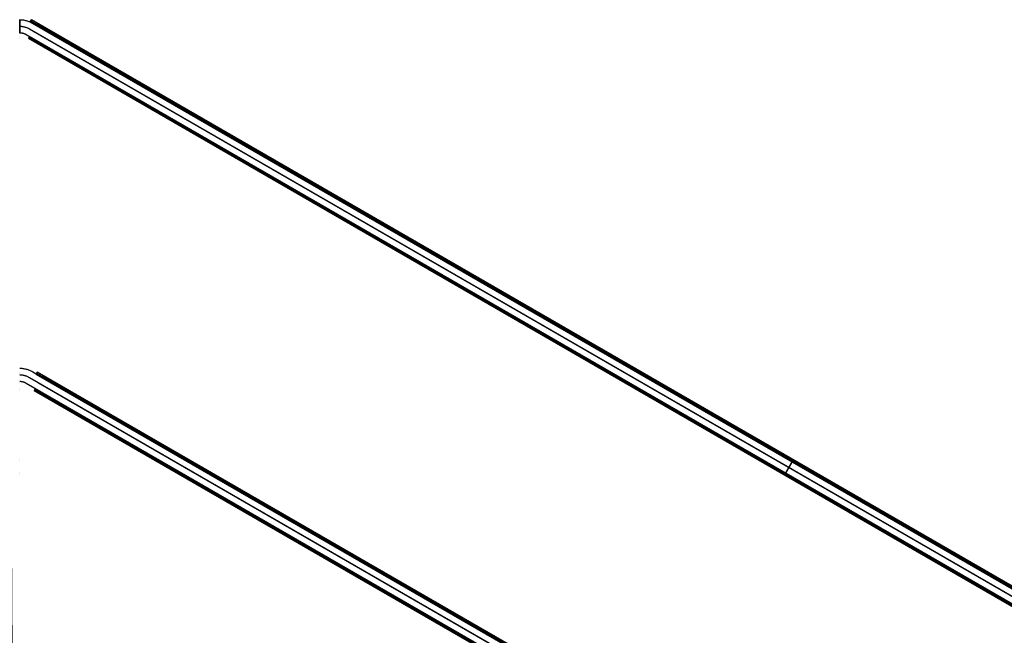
# Model space of a CAD drawing. Header units: millimetres. Extents: x -356 to 356, y -410 to 410.
# Tile 125 of 126: x 0 to 227, y 268 to 410. Entities that reach past the tile are written whole.
import ezdxf

# ---------------------------------------------------------------- set-up
doc = ezdxf.new("R2010")
doc.units = ezdxf.units.MM
doc.header["$MEASUREMENT"] = 0
doc.layers.add('1', color=7, linetype='Continuous')

msp = doc.modelspace()

# ---------------------------------------------------------------- linework, layer by layer
at = {"layer": '1', "color": 252}
for points in [[(-0.1, 409.57), (0.1, 409.57), (0.3, 409.56), (0.51, 409.55), (0.71, 409.53), (0.91, 409.5), (1.11, 409.46), (1.31, 409.42), (1.5, 409.38), (1.7, 409.32), (1.89, 409.26), (2.08, 409.19), (2.27, 409.12), (2.46, 409.04), (2.64, 408.95), (2.82, 408.86), (3, 408.76)], [(-0.08, 408.07), (0.08, 408.07), (0.23, 408.06), (0.38, 408.05), (0.53, 408.04), (0.68, 408.02), (0.83, 407.99), (0.98, 407.96), (1.13, 407.92), (1.27, 407.88), (1.42, 407.84), (1.56, 407.79), (1.7, 407.73), (1.84, 407.67), (1.98, 407.61), (2.12, 407.54), (2.25, 407.46)], [(-0.08, 408.07), (0.08, 408.07), (0.23, 408.06), (0.38, 408.05), (0.53, 408.04), (0.68, 408.02), (0.83, 407.99), (0.98, 407.96), (1.13, 407.92), (1.27, 407.88), (1.42, 407.84), (1.56, 407.79), (1.7, 407.73), (1.84, 407.67), (1.98, 407.61), (2.12, 407.54), (2.25, 407.46)], [(2.69, 409.52), (2.44, 409.09)], [(2.69, 409.52), (2.44, 409.09)], [(2.44, 409.09), (2.69, 409.52)], [(2.44, 409.09), (352.32, 207.09)], [(352.32, 207.09), (2.44, 409.09)], [(2.57, 409.3), (352.44, 207.3)], [(352.57, 207.52), (2.69, 409.52)], [(352.57, 207.52), (2.69, 409.52)], [(3, 408.76), (352.5, 206.98)], [(3.34, 409.14), (3.09, 408.71)], [(3.99, 408.77), (3.74, 408.34)], [(3.74, 408.34), (351.02, 207.84)], [(3.99, 408.77), (351.27, 208.27)], [(-0.05, 406.57), (0.05, 406.57), (0.15, 406.56), (0.25, 406.56), (0.35, 406.55), (0.45, 406.53), (0.55, 406.52), (0.65, 406.5), (0.75, 406.47), (0.85, 406.45), (0.95, 406.41), (1.04, 406.38), (1.14, 406.34), (1.23, 406.3), (1.32, 406.26), (1.41, 406.22), (1.5, 406.17)], [(1.5, 406.17), (351, 204.38)], [(2.24, 405.74), (1.99, 405.3)], [(2.24, 405.74), (1.99, 405.3)], [(2.24, 405.74), (349.52, 205.24)], [(349.52, 205.24), (2.24, 405.74)], [(2.24, 405.74), (349.52, 205.24)], [(2.25, 407.46), (351.75, 205.68)], [(2.25, 407.46), (351.75, 205.68)], [(2.99, 407.04), (350.27, 206.54)], [(2.99, 407.04), (350.27, 206.54)], [(349.27, 204.8), (1.99, 405.3)], [(349.27, 204.8), (1.99, 405.3)], [(1.99, 405.3), (349.27, 204.8)], [(2.12, 405.52), (349.39, 205.02)], [(3, 328.51), (2.83, 328.61), (2.65, 328.7), (2.48, 328.78), (2.3, 328.86), (2.11, 328.93), (1.93, 329), (1.74, 329.06), (1.55, 329.11), (1.36, 329.16), (1.17, 329.2), (0.98, 329.24), (0.78, 329.26), (0.59, 329.29), (0.39, 329.3), (0.2, 329.31), (0, 329.32)], [(2.25, 327.21), (2.12, 327.28), (1.99, 327.35), (1.86, 327.42), (1.72, 327.47), (1.59, 327.53), (1.45, 327.58), (1.31, 327.62), (1.16, 327.66), (1.02, 327.7), (0.88, 327.73), (0.73, 327.76), (0.59, 327.78), (0.44, 327.79), (0.29, 327.81), (0.15, 327.81), (0, 327.82)], [(2.25, 327.21), (2.12, 327.28), (1.99, 327.35), (1.86, 327.42), (1.72, 327.47), (1.59, 327.53), (1.45, 327.58), (1.31, 327.62), (1.16, 327.66), (1.02, 327.7), (0.88, 327.73), (0.73, 327.76), (0.59, 327.78), (0.44, 327.79), (0.29, 327.81), (0.15, 327.81), (0, 327.82)], [(1.5, 325.91), (1.41, 325.96), (1.33, 326.01), (1.24, 326.05), (1.15, 326.09), (1.06, 326.12), (0.96, 326.16), (0.87, 326.19), (0.78, 326.21), (0.68, 326.24), (0.59, 326.26), (0.49, 326.28), (0.39, 326.29), (0.29, 326.3), (0.2, 326.31), (0.1, 326.31), (0, 326.32)], [(282.25, 165.56), (2.25, 327.21)], [(282.25, 165.56), (2.25, 327.21)], [(283, 166.85), (3, 328.51)], [(4.03, 328.5), (3.78, 328.06)], [(4.03, 328.5), (3.78, 328.06)], [(3.78, 328.06), (4.03, 328.5)], [(3.78, 328.06), (283.51, 166.56)], [(283.51, 166.56), (3.78, 328.06)], [(3.9, 328.28), (283.63, 166.78)], [(283.76, 167), (4.03, 328.5)], [(283.76, 167), (4.03, 328.5)], [(4.68, 328.12), (4.43, 327.69)], [(5.33, 327.75), (5.08, 327.31)], [(5.08, 327.31), (282.21, 167.31)], [(5.33, 327.75), (282.46, 167.75)], [(281.5, 164.26), (1.5, 325.91)], [(3.58, 324.71), (3.33, 324.28)], [(3.58, 324.71), (3.33, 324.28)], [(280.46, 164.28), (3.33, 324.28)], [(3.33, 324.28), (280.46, 164.28)], [(3.33, 324.28), (280.46, 164.28)], [(3.45, 324.5), (280.58, 164.5)], [(3.58, 324.71), (280.71, 164.71)], [(3.58, 324.71), (280.71, 164.71)], [(3.58, 324.71), (280.71, 164.71)], [(4.33, 326.01), (281.46, 166.01)], [(4.33, 326.01), (281.46, 166.01)], [(177.38, 308.09), (177.63, 308.52)], [(175.88, 305.49), (175.63, 305.05)]]:
    msp.add_lwpolyline(points, dxfattribs=at)
at = {"layer": '1', "color": 252, "extrusion": (1, 0, 0)}
for points in [[(409.57, -381.6), (409.57, -381.65), (409.56, -381.7), (409.56, -381.76), (409.55, -381.81), (409.55, -381.86), (409.54, -381.91), (409.52, -381.96), (409.51, -382.01), (409.5, -382.06), (409.48, -382.11), (409.46, -382.16), (409.44, -382.21), (409.42, -382.25), (409.39, -382.3), (409.37, -382.35), (409.34, -382.39), (409.31, -382.43), (409.28, -382.48), (409.25, -382.52), (409.22, -382.56), (409.19, -382.6), (409.15, -382.64), (409.11, -382.67), (409.08, -382.71), (409.04, -382.74), (409, -382.78), (408.96, -382.81), (408.91, -382.84), (408.87, -382.87), (408.83, -382.89), (408.78, -382.92), (408.73, -382.94), (408.69, -382.97), (408.64, -382.99), (408.59, -383.01), (408.54, -383.02), (408.49, -383.04), (408.44, -383.05), (408.39, -383.06), (408.34, -383.08), (408.29, -383.08), (408.24, -383.09), (408.18, -383.1), (408.13, -383.1), (408.08, -383.1), (408.03, -383.1), (407.98, -383.1), (407.92, -383.09), (407.87, -383.09), (407.82, -383.08), (407.77, -383.07), (407.72, -383.06), (407.67, -383.05), (407.62, -383.03), (407.57, -383.01), (407.52, -383), (407.47, -382.98), (407.43, -382.96), (407.38, -382.93), (407.33, -382.91), (407.29, -382.88), (407.24, -382.85), (407.2, -382.82), (407.16, -382.79), (407.12, -382.76), (407.08, -382.73), (407.04, -382.69), (407, -382.66), (406.97, -382.62), (406.93, -382.58), (406.9, -382.54), (406.87, -382.5), (406.84, -382.46), (406.81, -382.41), (406.78, -382.37), (406.75, -382.32), (406.73, -382.28), (406.71, -382.23), (406.69, -382.18), (406.67, -382.13), (406.65, -382.09), (406.63, -382.04), (406.62, -381.99), (406.61, -381.94), (406.6, -381.88), (406.59, -381.83), (406.58, -381.78), (406.57, -381.73), (406.57, -381.68), (406.57, -381.63), (406.57, -381.57), (406.57, -381.52), (406.57, -381.47), (406.58, -381.42), (406.59, -381.37), (406.6, -381.32), (406.61, -381.26), (406.62, -381.21), (406.63, -381.16), (406.65, -381.11), (406.67, -381.07), (406.69, -381.02), (406.71, -380.97), (406.73, -380.92), (406.75, -380.88), (406.78, -380.83), (406.81, -380.79), (406.84, -380.74), (406.87, -380.7), (406.9, -380.66), (406.93, -380.62), (406.97, -380.58), (407, -380.54), (407.04, -380.51), (407.08, -380.47), (407.12, -380.44), (407.16, -380.41), (407.2, -380.38), (407.24, -380.35), (407.29, -380.32), (407.33, -380.29), (407.38, -380.27), (407.43, -380.24), (407.47, -380.22), (407.52, -380.2), (407.57, -380.19), (407.62, -380.17), (407.67, -380.15), (407.72, -380.14), (407.77, -380.13), (407.82, -380.12), (407.87, -380.11), (407.92, -380.11), (407.98, -380.1), (408.03, -380.1), (408.08, -380.1), (408.13, -380.1), (408.18, -380.1), (408.24, -380.11), (408.29, -380.12), (408.34, -380.12), (408.39, -380.14), (408.44, -380.15), (408.49, -380.16), (408.54, -380.18), (408.59, -380.19), (408.64, -380.21), (408.69, -380.23), (408.73, -380.26), (408.78, -380.28), (408.83, -380.31), (408.87, -380.33), (408.91, -380.36), (408.96, -380.39), (409, -380.42), (409.04, -380.46), (409.08, -380.49), (409.11, -380.53), (409.15, -380.56), (409.19, -380.6), (409.22, -380.64), (409.25, -380.68), (409.28, -380.72), (409.31, -380.77), (409.34, -380.81), (409.37, -380.85), (409.39, -380.9), (409.42, -380.95), (409.44, -380.99), (409.46, -381.04), (409.48, -381.09), (409.5, -381.14), (409.51, -381.19), (409.52, -381.24), (409.54, -381.29), (409.55, -381.34), (409.55, -381.39), (409.56, -381.44), (409.56, -381.5), (409.57, -381.55), (409.57, -381.6)], [(409.09, -383.1), (409.09, -455.1)], [(409.3, -455.1), (409.3, -383.1)], [(409.52, -455.1), (409.52, -383.1)], [(405.74, -381.6), (405.74, -386.6)], [(407.04, -379.6), (407.04, -380.1)], [(405.3, -386.6), (405.3, -381.6)], [(328.06, -407.1), (328.06, -479.1)], [(328.28, -479.1), (328.28, -407.1)], [(328.5, -479.1), (328.5, -407.1)], [(324.28, -410.6), (324.28, -405.6)], [(324.71, -405.6), (324.71, -410.6)], [(326.01, -403.6), (326.01, -404.1)], [(308.52, -455.1), (308.52, -381.6)], [(308.09, -455.1), (308.09, -381.6)], [(305.05, -386.6), (305.05, -381.6)], [(305.49, -386.6), (305.49, -381.6)]]:
    msp.add_lwpolyline(points, dxfattribs=at)
at = {"layer": '1', "color": 252, "extrusion": (0.866025, -0.5, 0)}
for points in [[(355.5, -381.6), (355.5, -381.55), (355.5, -381.5), (355.49, -381.44), (355.49, -381.39), (355.48, -381.34), (355.47, -381.29), (355.46, -381.24), (355.44, -381.19), (355.43, -381.14), (355.41, -381.09), (355.39, -381.04), (355.37, -381), (355.35, -380.95), (355.33, -380.9), (355.3, -380.86), (355.28, -380.81), (355.25, -380.77), (355.22, -380.73), (355.19, -380.69), (355.16, -380.64), (355.12, -380.61), (355.09, -380.57), (355.05, -380.53), (355.01, -380.49), (354.98, -380.46), (354.94, -380.43), (354.89, -380.4), (354.85, -380.37), (354.81, -380.34), (354.76, -380.31), (354.72, -380.28), (354.67, -380.26), (354.63, -380.24), (354.58, -380.22), (354.53, -380.2), (354.48, -380.18), (354.43, -380.16), (354.38, -380.15), (354.33, -380.14), (354.28, -380.13), (354.23, -380.12), (354.18, -380.11), (354.13, -380.11), (354.08, -380.1), (354.03, -380.1), (353.97, -380.1), (353.92, -380.1), (353.87, -380.11), (353.82, -380.11), (353.77, -380.12), (353.72, -380.13), (353.67, -380.14), (353.62, -380.15), (353.57, -380.16), (353.52, -380.18), (353.47, -380.2), (353.42, -380.22), (353.37, -380.24), (353.33, -380.26), (353.28, -380.28), (353.24, -380.31), (353.19, -380.34), (353.15, -380.37), (353.11, -380.4), (353.06, -380.43), (353.02, -380.46), (352.99, -380.49), (352.95, -380.53), (352.91, -380.57), (352.88, -380.61), (352.84, -380.64), (352.81, -380.69), (352.78, -380.73), (352.75, -380.77), (352.72, -380.81), (352.7, -380.86), (352.67, -380.9), (352.65, -380.95), (352.63, -381), (352.61, -381.04), (352.59, -381.09), (352.57, -381.14), (352.56, -381.19), (352.54, -381.24), (352.53, -381.29), (352.52, -381.34), (352.51, -381.39), (352.51, -381.44), (352.5, -381.5), (352.5, -381.55), (352.5, -381.6)], [(352.5, -381.6), (352.5, -381.65), (352.5, -381.7), (352.51, -381.76), (352.51, -381.81), (352.52, -381.86), (352.53, -381.91), (352.54, -381.96), (352.56, -382.01), (352.57, -382.06), (352.59, -382.11), (352.61, -382.16), (352.63, -382.2), (352.65, -382.25), (352.67, -382.3), (352.7, -382.34), (352.72, -382.39), (352.75, -382.43), (352.78, -382.47), (352.81, -382.51), (352.84, -382.56), (352.88, -382.59), (352.91, -382.63), (352.95, -382.67), (352.99, -382.71), (353.02, -382.74), (353.06, -382.77), (353.11, -382.8), (353.15, -382.83), (353.19, -382.86), (353.24, -382.89), (353.28, -382.92), (353.33, -382.94), (353.37, -382.96), (353.42, -382.98), (353.47, -383), (353.52, -383.02), (353.57, -383.04), (353.62, -383.05), (353.67, -383.06), (353.72, -383.07), (353.77, -383.08), (353.82, -383.09), (353.87, -383.09), (353.92, -383.1), (353.97, -383.1), (354.03, -383.1), (354.08, -383.1), (354.13, -383.09), (354.18, -383.09), (354.23, -383.08), (354.28, -383.07), (354.33, -383.06), (354.38, -383.05), (354.43, -383.04), (354.48, -383.02), (354.53, -383), (354.58, -382.98), (354.63, -382.96), (354.67, -382.94), (354.72, -382.92), (354.76, -382.89), (354.81, -382.86), (354.85, -382.83), (354.89, -382.8), (354.94, -382.77), (354.98, -382.74), (355.01, -382.71), (355.05, -382.67), (355.09, -382.63), (355.12, -382.59), (355.16, -382.56), (355.19, -382.51), (355.22, -382.47), (355.25, -382.43), (355.28, -382.39), (355.3, -382.34), (355.33, -382.3), (355.35, -382.25), (355.37, -382.2), (355.39, -382.16), (355.41, -382.11), (355.43, -382.06), (355.44, -382.01), (355.46, -381.96), (355.47, -381.91), (355.48, -381.86), (355.49, -381.81), (355.49, -381.76), (355.5, -381.7), (355.5, -381.65), (355.5, -381.6)], [(352, -381.6), (352, -381.56), (352, -381.51), (352, -381.47), (352.01, -381.42), (352.01, -381.37), (352.02, -381.33), (352.03, -381.28), (352.03, -381.24), (352.04, -381.19), (352.05, -381.14), (352.06, -381.1), (352.08, -381.05), (352.09, -381), (352.11, -380.96), (352.12, -380.91), (352.14, -380.86), (352.16, -380.82), (352.18, -380.77), (352.2, -380.73), (352.22, -380.68), (352.25, -380.64), (352.27, -380.59), (352.3, -380.55), (352.33, -380.51), (352.35, -380.46), (352.38, -380.42), (352.42, -380.38), (352.45, -380.34), (352.48, -380.3), (352.51, -380.26), (352.55, -380.22), (352.59, -380.19), (352.62, -380.15), (352.66, -380.11), (352.7, -380.08), (352.74, -380.05), (352.78, -380.02), (352.82, -379.98), (352.86, -379.95), (352.91, -379.93), (352.95, -379.9), (352.99, -379.87), (353.04, -379.85), (353.08, -379.82), (353.13, -379.8), (353.17, -379.78), (353.22, -379.76), (353.26, -379.74), (353.31, -379.72), (353.36, -379.71), (353.4, -379.69), (353.45, -379.68), (353.5, -379.66), (353.54, -379.65), (353.59, -379.64), (353.64, -379.63), (353.68, -379.63), (353.73, -379.62), (353.77, -379.61), (353.82, -379.61), (353.87, -379.6), (353.91, -379.6), (353.96, -379.6), (354, -379.6), (354.04, -379.6), (354.09, -379.6), (354.13, -379.6), (354.18, -379.61), (354.23, -379.61), (354.27, -379.62), (354.32, -379.63), (354.36, -379.63), (354.41, -379.64), (354.46, -379.65), (354.5, -379.66), (354.55, -379.68), (354.6, -379.69), (354.64, -379.71), (354.69, -379.72), (354.74, -379.74), (354.78, -379.76), (354.83, -379.78), (354.87, -379.8), (354.92, -379.82), (354.96, -379.85), (355.01, -379.87), (355.05, -379.9), (355.09, -379.93), (355.14, -379.95), (355.18, -379.98), (355.22, -380.02), (355.26, -380.05), (355.3, -380.08), (355.34, -380.11), (355.38, -380.15), (355.41, -380.19), (355.45, -380.22), (355.49, -380.26), (355.52, -380.3), (355.55, -380.34), (355.58, -380.38), (355.62, -380.42), (355.65, -380.46), (355.67, -380.51), (355.7, -380.55), (355.73, -380.59), (355.75, -380.64), (355.78, -380.68), (355.8, -380.73), (355.82, -380.77), (355.84, -380.82), (355.86, -380.86), (355.88, -380.91), (355.89, -380.96), (355.91, -381), (355.92, -381.05), (355.94, -381.1), (355.95, -381.14), (355.96, -381.19), (355.97, -381.24), (355.97, -381.28), (355.98, -381.33), (355.99, -381.37), (355.99, -381.42), (356, -381.47), (356, -381.51), (356, -381.56), (356, -381.6)], [(355.5, -381.6), (355.5, -381.57), (355.5, -381.53), (355.5, -381.5), (355.49, -381.47), (355.49, -381.43), (355.49, -381.4), (355.48, -381.36), (355.47, -381.33), (355.47, -381.29), (355.46, -381.26), (355.45, -381.22), (355.44, -381.19), (355.43, -381.15), (355.42, -381.12), (355.41, -381.08), (355.39, -381.05), (355.38, -381.01), (355.37, -380.98), (355.35, -380.94), (355.33, -380.91), (355.31, -380.88), (355.3, -380.84), (355.28, -380.81), (355.26, -380.78), (355.23, -380.75), (355.21, -380.72), (355.19, -380.68), (355.16, -380.65), (355.14, -380.62), (355.11, -380.6), (355.09, -380.57), (355.06, -380.54), (355.03, -380.51), (355, -380.49), (354.98, -380.46), (354.95, -380.44), (354.92, -380.41), (354.88, -380.39), (354.85, -380.37), (354.82, -380.34), (354.79, -380.32), (354.76, -380.3), (354.72, -380.29), (354.69, -380.27), (354.66, -380.25), (354.62, -380.23), (354.59, -380.22), (354.55, -380.21), (354.52, -380.19), (354.48, -380.18), (354.45, -380.17), (354.41, -380.16), (354.38, -380.15), (354.34, -380.14), (354.31, -380.13), (354.27, -380.13), (354.24, -380.12), (354.2, -380.11), (354.17, -380.11), (354.13, -380.11), (354.1, -380.1), (354.07, -380.1), (354.03, -380.1), (354, -380.1), (353.97, -380.1), (353.93, -380.1), (353.9, -380.1), (353.87, -380.11), (353.83, -380.11), (353.8, -380.11), (353.76, -380.12), (353.73, -380.13), (353.69, -380.13), (353.66, -380.14), (353.62, -380.15), (353.59, -380.16), (353.55, -380.17), (353.52, -380.18), (353.48, -380.19), (353.45, -380.21), (353.41, -380.22), (353.38, -380.23), (353.34, -380.25), (353.31, -380.27), (353.28, -380.29), (353.24, -380.3), (353.21, -380.32), (353.18, -380.34), (353.15, -380.37), (353.12, -380.39), (353.08, -380.41), (353.05, -380.44), (353.02, -380.46), (353, -380.49), (352.97, -380.51), (352.94, -380.54), (352.91, -380.57), (352.89, -380.6), (352.86, -380.62), (352.84, -380.65), (352.81, -380.68), (352.79, -380.72), (352.77, -380.75), (352.74, -380.78), (352.72, -380.81), (352.7, -380.84), (352.69, -380.88), (352.67, -380.91), (352.65, -380.94), (352.63, -380.98), (352.62, -381.01), (352.61, -381.05), (352.59, -381.08), (352.58, -381.12), (352.57, -381.15), (352.56, -381.19), (352.55, -381.22), (352.54, -381.26), (352.53, -381.29), (352.53, -381.33), (352.52, -381.36), (352.51, -381.4), (352.51, -381.43), (352.51, -381.47), (352.5, -381.5), (352.5, -381.53), (352.5, -381.57), (352.5, -381.6)], [(283, -405.6), (283, -405.55), (283, -405.5), (283.01, -405.44), (283.01, -405.39), (283.02, -405.34), (283.03, -405.29), (283.04, -405.24), (283.06, -405.19), (283.07, -405.14), (283.09, -405.09), (283.11, -405.04), (283.13, -405), (283.15, -404.95), (283.17, -404.9), (283.2, -404.86), (283.22, -404.81), (283.25, -404.77), (283.28, -404.73), (283.31, -404.69), (283.34, -404.64), (283.38, -404.61), (283.41, -404.57), (283.45, -404.53), (283.49, -404.49), (283.52, -404.46), (283.56, -404.43), (283.61, -404.4), (283.65, -404.37), (283.69, -404.34), (283.74, -404.31), (283.78, -404.28), (283.83, -404.26), (283.87, -404.24), (283.92, -404.22), (283.97, -404.2), (284.02, -404.18), (284.07, -404.16), (284.12, -404.15), (284.17, -404.14), (284.22, -404.13), (284.27, -404.12), (284.32, -404.11), (284.37, -404.11), (284.42, -404.1), (284.47, -404.1), (284.53, -404.1), (284.58, -404.1), (284.63, -404.11), (284.68, -404.11), (284.73, -404.12), (284.78, -404.13), (284.83, -404.14), (284.88, -404.15), (284.93, -404.16), (284.98, -404.18), (285.03, -404.2), (285.08, -404.22), (285.13, -404.24), (285.17, -404.26), (285.22, -404.28), (285.26, -404.31), (285.31, -404.34), (285.35, -404.37), (285.39, -404.4), (285.44, -404.43), (285.48, -404.46), (285.51, -404.49), (285.55, -404.53), (285.59, -404.57), (285.62, -404.61), (285.66, -404.64), (285.69, -404.69), (285.72, -404.73), (285.75, -404.77), (285.78, -404.81), (285.8, -404.86), (285.83, -404.9), (285.85, -404.95), (285.87, -405), (285.89, -405.04), (285.91, -405.09), (285.93, -405.14), (285.94, -405.19), (285.96, -405.24), (285.97, -405.29), (285.98, -405.34), (285.99, -405.39), (285.99, -405.44), (286, -405.5), (286, -405.55), (286, -405.6)], [(286, -405.6), (286, -405.65), (286, -405.7), (285.99, -405.76), (285.99, -405.81), (285.98, -405.86), (285.97, -405.91), (285.96, -405.96), (285.94, -406.01), (285.93, -406.06), (285.91, -406.11), (285.89, -406.16), (285.87, -406.2), (285.85, -406.25), (285.83, -406.3), (285.8, -406.34), (285.78, -406.39), (285.75, -406.43), (285.72, -406.47), (285.69, -406.51), (285.66, -406.56), (285.62, -406.59), (285.59, -406.63), (285.55, -406.67), (285.51, -406.71), (285.48, -406.74), (285.44, -406.77), (285.39, -406.8), (285.35, -406.83), (285.31, -406.86), (285.26, -406.89), (285.22, -406.92), (285.17, -406.94), (285.13, -406.96), (285.08, -406.98), (285.03, -407), (284.98, -407.02), (284.93, -407.04), (284.88, -407.05), (284.83, -407.06), (284.78, -407.07), (284.73, -407.08), (284.68, -407.09), (284.63, -407.09), (284.58, -407.1), (284.53, -407.1), (284.47, -407.1), (284.42, -407.1), (284.37, -407.09), (284.32, -407.09), (284.27, -407.08), (284.22, -407.07), (284.17, -407.06), (284.12, -407.05), (284.07, -407.04), (284.02, -407.02), (283.97, -407), (283.92, -406.98), (283.87, -406.96), (283.83, -406.94), (283.78, -406.92), (283.74, -406.89), (283.69, -406.86), (283.65, -406.83), (283.61, -406.8), (283.56, -406.77), (283.52, -406.74), (283.49, -406.71), (283.45, -406.67), (283.41, -406.63), (283.38, -406.59), (283.34, -406.56), (283.31, -406.51), (283.28, -406.47), (283.25, -406.43), (283.22, -406.39), (283.2, -406.34), (283.17, -406.3), (283.15, -406.25), (283.13, -406.2), (283.11, -406.16), (283.09, -406.11), (283.07, -406.06), (283.06, -406.01), (283.04, -405.96), (283.03, -405.91), (283.02, -405.86), (283.01, -405.81), (283.01, -405.76), (283, -405.7), (283, -405.65), (283, -405.6)], [(282.5, -405.6), (282.5, -405.56), (282.5, -405.51), (282.5, -405.47), (282.51, -405.42), (282.51, -405.37), (282.52, -405.33), (282.53, -405.28), (282.53, -405.24), (282.54, -405.19), (282.55, -405.14), (282.56, -405.1), (282.58, -405.05), (282.59, -405), (282.61, -404.96), (282.62, -404.91), (282.64, -404.86), (282.66, -404.82), (282.68, -404.77), (282.7, -404.73), (282.72, -404.68), (282.75, -404.64), (282.77, -404.59), (282.8, -404.55), (282.83, -404.51), (282.85, -404.46), (282.88, -404.42), (282.92, -404.38), (282.95, -404.34), (282.98, -404.3), (283.01, -404.26), (283.05, -404.22), (283.09, -404.19), (283.12, -404.15), (283.16, -404.11), (283.2, -404.08), (283.24, -404.05), (283.28, -404.02), (283.32, -403.98), (283.36, -403.95), (283.41, -403.93), (283.45, -403.9), (283.49, -403.87), (283.54, -403.85), (283.58, -403.82), (283.63, -403.8), (283.67, -403.78), (283.72, -403.76), (283.76, -403.74), (283.81, -403.72), (283.86, -403.71), (283.9, -403.69), (283.95, -403.68), (284, -403.66), (284.04, -403.65), (284.09, -403.64), (284.14, -403.63), (284.18, -403.63), (284.23, -403.62), (284.27, -403.61), (284.32, -403.61), (284.37, -403.6), (284.41, -403.6), (284.46, -403.6), (284.5, -403.6), (284.54, -403.6), (284.59, -403.6), (284.63, -403.6), (284.68, -403.61), (284.73, -403.61), (284.77, -403.62), (284.82, -403.63), (284.86, -403.63), (284.91, -403.64), (284.96, -403.65), (285, -403.66), (285.05, -403.68), (285.1, -403.69), (285.14, -403.71), (285.19, -403.72), (285.24, -403.74), (285.28, -403.76), (285.33, -403.78), (285.37, -403.8), (285.42, -403.82), (285.46, -403.85), (285.51, -403.87), (285.55, -403.9), (285.59, -403.93), (285.64, -403.95), (285.68, -403.98), (285.72, -404.02), (285.76, -404.05), (285.8, -404.08), (285.84, -404.11), (285.88, -404.15), (285.91, -404.19), (285.95, -404.22), (285.99, -404.26), (286.02, -404.3), (286.05, -404.34), (286.08, -404.38), (286.12, -404.42), (286.15, -404.46), (286.17, -404.51), (286.2, -404.55), (286.23, -404.59), (286.25, -404.64), (286.28, -404.68), (286.3, -404.73), (286.32, -404.77), (286.34, -404.82), (286.36, -404.86), (286.38, -404.91), (286.39, -404.96), (286.41, -405), (286.42, -405.05), (286.44, -405.1), (286.45, -405.14), (286.46, -405.19), (286.47, -405.24), (286.47, -405.28), (286.48, -405.33), (286.49, -405.37), (286.49, -405.42), (286.5, -405.47), (286.5, -405.51), (286.5, -405.56), (286.5, -405.6)], [(286, -405.6), (286, -405.57), (286, -405.53), (286, -405.5), (285.99, -405.47), (285.99, -405.43), (285.99, -405.4), (285.98, -405.36), (285.97, -405.33), (285.97, -405.29), (285.96, -405.26), (285.95, -405.22), (285.94, -405.19), (285.93, -405.15), (285.92, -405.12), (285.91, -405.08), (285.89, -405.05), (285.88, -405.01), (285.87, -404.98), (285.85, -404.94), (285.83, -404.91), (285.81, -404.88), (285.8, -404.84), (285.78, -404.81), (285.76, -404.78), (285.73, -404.75), (285.71, -404.72), (285.69, -404.68), (285.66, -404.65), (285.64, -404.62), (285.61, -404.6), (285.59, -404.57), (285.56, -404.54), (285.53, -404.51), (285.5, -404.49), (285.48, -404.46), (285.45, -404.44), (285.42, -404.41), (285.38, -404.39), (285.35, -404.37), (285.32, -404.34), (285.29, -404.32), (285.26, -404.3), (285.22, -404.29), (285.19, -404.27), (285.16, -404.25), (285.12, -404.23), (285.09, -404.22), (285.05, -404.21), (285.02, -404.19), (284.98, -404.18), (284.95, -404.17), (284.91, -404.16), (284.88, -404.15), (284.84, -404.14), (284.81, -404.13), (284.77, -404.13), (284.74, -404.12), (284.7, -404.11), (284.67, -404.11), (284.63, -404.11), (284.6, -404.1), (284.57, -404.1), (284.53, -404.1), (284.5, -404.1), (284.47, -404.1), (284.43, -404.1), (284.4, -404.1), (284.37, -404.11), (284.33, -404.11), (284.3, -404.11), (284.26, -404.12), (284.23, -404.13), (284.19, -404.13), (284.16, -404.14), (284.12, -404.15), (284.09, -404.16), (284.05, -404.17), (284.02, -404.18), (283.98, -404.19), (283.95, -404.21), (283.91, -404.22), (283.88, -404.23), (283.84, -404.25), (283.81, -404.27), (283.78, -404.29), (283.74, -404.3), (283.71, -404.32), (283.68, -404.34), (283.65, -404.37), (283.62, -404.39), (283.58, -404.41), (283.55, -404.44), (283.52, -404.46), (283.5, -404.49), (283.47, -404.51), (283.44, -404.54), (283.41, -404.57), (283.39, -404.6), (283.36, -404.62), (283.34, -404.65), (283.31, -404.68), (283.29, -404.72), (283.27, -404.75), (283.24, -404.78), (283.22, -404.81), (283.2, -404.84), (283.19, -404.88), (283.17, -404.91), (283.15, -404.94), (283.13, -404.98), (283.12, -405.01), (283.11, -405.05), (283.09, -405.08), (283.08, -405.12), (283.07, -405.15), (283.06, -405.19), (283.05, -405.22), (283.04, -405.26), (283.03, -405.29), (283.03, -405.33), (283.02, -405.36), (283.01, -405.4), (283.01, -405.43), (283.01, -405.47), (283, -405.5), (283, -405.53), (283, -405.57), (283, -405.6)], [(356, -381.6), (356, -381.53), (356, -381.46), (355.99, -381.39), (355.98, -381.32), (355.97, -381.26), (355.96, -381.19), (355.94, -381.12), (355.92, -381.05), (355.9, -380.99), (355.88, -380.92), (355.86, -380.86), (355.83, -380.79), (355.8, -380.73), (355.77, -380.67), (355.74, -380.61), (355.7, -380.55), (355.67, -380.49), (355.63, -380.44), (355.58, -380.38), (355.54, -380.33), (355.5, -380.27), (355.45, -380.22), (355.4, -380.17), (355.35, -380.13), (355.3, -380.08), (355.25, -380.04), (355.19, -379.99), (355.14, -379.95), (355.08, -379.92), (355.02, -379.88), (354.96, -379.85), (354.9, -379.81), (354.84, -379.78), (354.77, -379.76), (354.71, -379.73), (354.64, -379.71), (354.58, -379.69), (354.51, -379.67), (354.45, -379.65), (354.38, -379.64), (354.31, -379.62), (354.24, -379.61), (354.17, -379.61), (354.1, -379.6), (354.03, -379.6), (353.97, -379.6), (353.9, -379.6), (353.83, -379.61), (353.76, -379.61), (353.69, -379.62), (353.62, -379.64), (353.55, -379.65), (353.49, -379.67), (353.42, -379.69), (353.36, -379.71), (353.29, -379.73), (353.23, -379.76), (353.16, -379.78), (353.1, -379.81), (353.04, -379.85), (352.98, -379.88), (352.92, -379.92), (352.86, -379.95), (352.81, -379.99), (352.75, -380.04), (352.7, -380.08), (352.65, -380.13), (352.6, -380.17), (352.55, -380.22), (352.5, -380.27), (352.46, -380.33), (352.42, -380.38), (352.37, -380.44), (352.33, -380.49), (352.3, -380.55), (352.26, -380.61), (352.23, -380.67), (352.2, -380.73), (352.17, -380.79), (352.14, -380.86), (352.12, -380.92), (352.1, -380.99), (352.08, -381.05), (352.06, -381.12), (352.04, -381.19), (352.03, -381.26), (352.02, -381.32), (352.01, -381.39), (352, -381.46), (352, -381.53), (352, -381.6)], [(355.5, -381.6), (355.5, -381.55), (355.5, -381.5), (355.49, -381.44), (355.49, -381.39), (355.48, -381.34), (355.47, -381.29), (355.46, -381.24), (355.44, -381.19), (355.43, -381.14), (355.41, -381.09), (355.39, -381.04), (355.37, -381), (355.35, -380.95), (355.33, -380.9), (355.3, -380.86), (355.28, -380.81), (355.25, -380.77), (355.22, -380.73), (355.19, -380.69), (355.16, -380.64), (355.12, -380.61), (355.09, -380.57), (355.05, -380.53), (355.01, -380.49), (354.98, -380.46), (354.94, -380.43), (354.89, -380.4), (354.85, -380.37), (354.81, -380.34), (354.76, -380.31), (354.72, -380.28), (354.67, -380.26), (354.63, -380.24), (354.58, -380.22), (354.53, -380.2), (354.48, -380.18), (354.43, -380.16), (354.38, -380.15), (354.33, -380.14), (354.28, -380.13), (354.23, -380.12), (354.18, -380.11), (354.13, -380.11), (354.08, -380.1), (354.03, -380.1), (353.97, -380.1), (353.92, -380.1), (353.87, -380.11), (353.82, -380.11), (353.77, -380.12), (353.72, -380.13), (353.67, -380.14), (353.62, -380.15), (353.57, -380.16), (353.52, -380.18), (353.47, -380.2), (353.42, -380.22), (353.37, -380.24), (353.33, -380.26), (353.28, -380.28), (353.24, -380.31), (353.19, -380.34), (353.15, -380.37), (353.11, -380.4), (353.06, -380.43), (353.02, -380.46), (352.99, -380.49), (352.95, -380.53), (352.91, -380.57), (352.88, -380.61), (352.84, -380.64), (352.81, -380.69), (352.78, -380.73), (352.75, -380.77), (352.72, -380.81), (352.7, -380.86), (352.67, -380.9), (352.65, -380.95), (352.63, -381), (352.61, -381.04), (352.59, -381.09), (352.57, -381.14), (352.56, -381.19), (352.54, -381.24), (352.53, -381.29), (352.52, -381.34), (352.51, -381.39), (352.51, -381.44), (352.5, -381.5), (352.5, -381.55), (352.5, -381.6)], [(355.5, -381.6), (355.5, -381.55), (355.5, -381.5), (355.49, -381.44), (355.49, -381.39), (355.48, -381.34), (355.47, -381.29), (355.46, -381.24), (355.44, -381.19), (355.43, -381.14), (355.41, -381.09), (355.39, -381.04), (355.37, -380.99), (355.35, -380.95), (355.33, -380.9), (355.3, -380.85), (355.27, -380.81), (355.25, -380.77), (355.22, -380.72), (355.19, -380.68), (355.15, -380.64), (355.12, -380.6), (355.08, -380.56), (355.05, -380.53), (355.01, -380.49), (354.97, -380.46), (354.93, -380.42), (354.89, -380.39), (354.85, -380.36), (354.8, -380.33), (354.76, -380.31), (354.71, -380.28), (354.67, -380.26), (354.62, -380.23), (354.57, -380.21), (354.52, -380.19), (354.47, -380.18), (354.42, -380.16), (354.37, -380.15), (354.32, -380.14), (354.27, -380.12), (354.22, -380.12), (354.17, -380.11), (354.12, -380.1), (354.07, -380.1), (354.01, -380.1), (353.96, -380.1), (353.91, -380.1), (353.86, -380.11), (353.81, -380.11), (353.75, -380.12), (353.7, -380.13), (353.65, -380.14), (353.6, -380.15), (353.55, -380.17), (353.5, -380.19), (353.45, -380.2), (353.4, -380.22), (353.36, -380.24), (353.31, -380.27), (353.27, -380.29), (353.22, -380.32), (353.18, -380.35), (353.13, -380.38), (353.09, -380.41), (353.05, -380.44), (353.01, -380.47), (352.97, -380.51), (352.93, -380.54), (352.9, -380.58), (352.86, -380.62), (352.83, -380.66), (352.8, -380.7), (352.77, -380.74), (352.74, -380.79), (352.71, -380.83), (352.69, -380.88), (352.66, -380.92), (352.64, -380.97), (352.62, -381.02), (352.6, -381.07), (352.58, -381.11), (352.56, -381.16), (352.55, -381.21), (352.54, -381.26), (352.53, -381.32), (352.52, -381.37), (352.51, -381.42), (352.51, -381.47), (352.5, -381.52), (352.5, -381.57), (352.5, -381.63), (352.5, -381.68), (352.51, -381.73), (352.51, -381.78), (352.52, -381.83), (352.53, -381.88), (352.54, -381.94), (352.55, -381.99), (352.56, -382.04), (352.58, -382.09), (352.6, -382.13), (352.62, -382.18), (352.64, -382.23), (352.66, -382.28), (352.69, -382.32), (352.71, -382.37), (352.74, -382.41), (352.77, -382.46), (352.8, -382.5), (352.83, -382.54), (352.86, -382.58), (352.9, -382.62), (352.93, -382.66), (352.97, -382.69), (353.01, -382.73), (353.05, -382.76), (353.09, -382.79), (353.13, -382.82), (353.18, -382.85), (353.22, -382.88), (353.27, -382.91), (353.31, -382.93), (353.36, -382.96), (353.4, -382.98), (353.45, -383), (353.5, -383.01), (353.55, -383.03), (353.6, -383.05), (353.65, -383.06), (353.7, -383.07), (353.75, -383.08), (353.81, -383.09), (353.86, -383.09), (353.91, -383.1), (353.96, -383.1), (354.01, -383.1), (354.07, -383.1), (354.12, -383.1), (354.17, -383.09), (354.22, -383.08), (354.27, -383.08), (354.32, -383.06), (354.37, -383.05), (354.42, -383.04), (354.47, -383.02), (354.52, -383.01), (354.57, -382.99), (354.62, -382.97), (354.67, -382.94), (354.71, -382.92), (354.76, -382.89), (354.8, -382.87), (354.85, -382.84), (354.89, -382.81), (354.93, -382.78), (354.97, -382.74), (355.01, -382.71), (355.05, -382.67), (355.08, -382.64), (355.12, -382.6), (355.15, -382.56), (355.19, -382.52), (355.22, -382.48), (355.25, -382.43), (355.27, -382.39), (355.3, -382.35), (355.33, -382.3), (355.35, -382.25), (355.37, -382.21), (355.39, -382.16), (355.41, -382.11), (355.43, -382.06), (355.44, -382.01), (355.46, -381.96), (355.47, -381.91), (355.48, -381.86), (355.49, -381.81), (355.49, -381.76), (355.5, -381.7), (355.5, -381.65), (355.5, -381.6)]]:
    msp.add_lwpolyline(points, dxfattribs=at)
at = {"layer": '1', "color": 252, "extrusion": (0.231455, 0.935414, 0.267261)}
for points in [[(95.89, -475.45), (94.45, -473.9)], [(94.38, -473.96), (95.82, -475.52)], [(95.75, -475.58), (94.31, -474.03)], [(75.13, -477.65), (73.69, -476.09)], [(73.62, -476.15), (75.06, -477.71)], [(74.99, -477.77), (73.55, -476.22)]]:
    msp.add_lwpolyline(points, dxfattribs=at)
at = {"layer": '1', "color": 252, "extrusion": (0.999983, 0.005842, -0.000797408)}
msp.add_lwpolyline([(407.21, -381.6), (29.14, -330)], dxfattribs=at)

doc.saveas('drawing.dxf')
